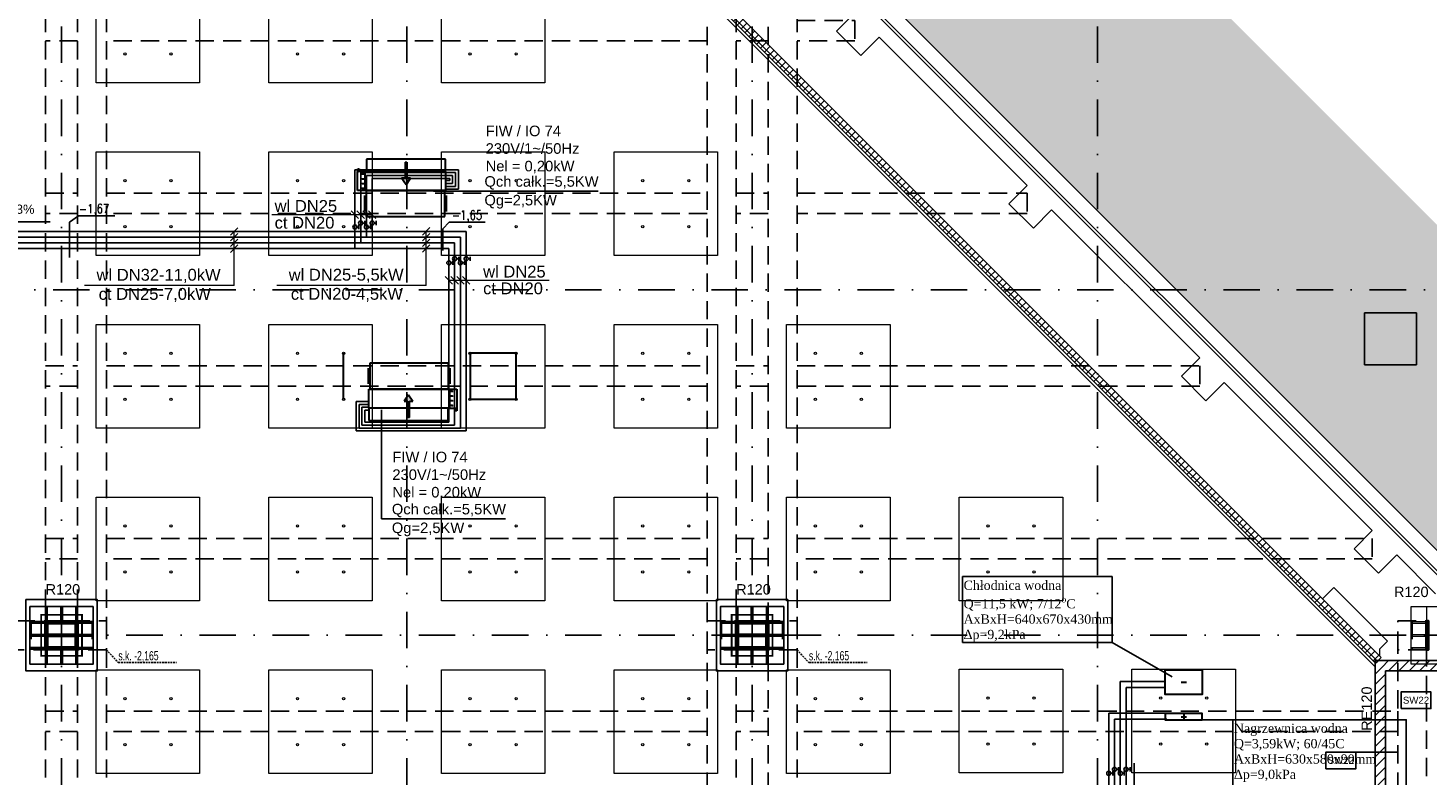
# Model space of a CAD drawing. Header units: centimetres. Extents: x -10702 to 24628, y -4437 to 19798.
# Tile 64 of 92: x 11002 to 13434, y 9556 to 10855. Entities that reach past the tile are written whole.
import ezdxf

# ---------------------------------------------------------------- set-up
doc = ezdxf.new("R2010")
doc.units = ezdxf.units.CM
for name, pattern in [('Kondygnacja  -0_5$0$HIDDEN', [9.525, 6.35, -3.175]), ('Kondygnacja  -0_5$0$HIDDEN2', [4.7625, 3.175, -1.5875]), ('Osie rzutów$0$DASHDOT2', [12.7, 6.35, -3.175, 0, -3.175])]:
    doc.linetypes.add(name, pattern=pattern)
for name, color, linetype in [('bgde_AJ_opis', 7, 'Continuous'), ('bgde_dodatki powykonawcze', 7, 'Continuous'), ('KJP_KK_OPISY MOCY klimakonwektorów', 7, 'Continuous'), ('Kondygnacja  -0_5$0$ARCH_GK', 8, 'Continuous'), ('Kondygnacja  -0_5$0$ARCH_GRUNT', 8, 'Continuous'), ('Kondygnacja  -0_5$0$ARCH_INFO_ODPORNOŚĆ OGNIOWA', 8, 'Continuous'), ('Kondygnacja  -0_5$0$ARCH_INFO_OPISY_PRZEGRODY', 8, 'Continuous'), ('Kondygnacja  -0_5$0$ARCH_KONSTR_POWYŻEJ RZUTU', 8, 'Kondygnacja  -0_5$0$HIDDEN'), ('Kondygnacja  -0_5$0$ARCH_KONSTR_POWYŻEJ RZUTU_IST', 8, 'Kondygnacja  -0_5$0$HIDDEN2'), ('Kondygnacja  -0_5$0$ARCH_KONSTRUKCJA_NIEWIDOCZNA', 8, 'Continuous'), ('Kondygnacja  -0_5$0$ARCH_MUROWANE', 8, 'Continuous'), ('Kondygnacja  -0_5$0$ARCH_MUROWANE_IST', 8, 'Continuous'), ('Kondygnacja  -0_5$0$ARCH_OKŁADZINA', 8, 'Continuous'), ('Kondygnacja  -0_5$0$ARCH_STAL_IST', 8, 'Continuous'), ('Kondygnacja  -0_5$0$ARCH_SŁUPY', 8, 'Continuous'), ('Kondygnacja  -0_5$0$ARCH_ŻELBET_IST', 8, 'Continuous'), ('Osie rzutów$0$ARCH_INFO_OSIE_IST', 8, 'Osie rzutów$0$DASHDOT2'), ('Osie rzutów$0$ARCH_INFO_OSIE_OPISY_IST', 8, 'Continuous')]:
    doc.layers.add(name, color=color, linetype=linetype)
for name, color, linetype, lineweight in [('bgde_opis ct 1', 7, 'Continuous', 20), ('bgde_rzędne wl ct', 7, 'Continuous', 25), ('bgde_urządzenia', 3, 'Continuous', 30), ('KJP_CT_kk_powrót', 30, '04_CT_KOMF_POW', 25), ('KJP_CT_kk_zasil', 30, '04_CT_KOMF_ZAS', 25), ('KJP_WL_kk zasil', 150, '04_WL_KOMF_ZAS', 25), ('KJP_WL_kk_powr', 150, '04_WL_KOMF_POW', 25), ('Kondygnacja  -0_5$0$ARCH_WIDOK', 8, 'Continuous', 13), ('SU Lampy kwadratowe  -05$0$ARCH_SUFITY_PODWIESZANE', 8, 'Continuous', 9)]:
    doc.layers.add(name, color=color, linetype=linetype, lineweight=lineweight)
doc.styles.add('Arial', font='arial.ttf')
doc.styles.add('Kondygnacja  -0_5$0$Arial', font='arial.ttf')
doc.styles.add('Kondygnacja  -0_5$0$BIKTS', font='bikromsw.shx', dxfattribs={"width": 0.8})
doc.styles.add('st rom', font='Romans.shx', dxfattribs={"width": 0.8})
doc.linetypes.add('04_CT_KOMF_POW', pattern='A,100,-15,["CTKp",Standard,S=10,R=0,X=-10,Y=-5],-35', length=150)
doc.linetypes.add('04_CT_KOMF_ZAS', pattern='A,100,-15,["CTKz",Standard,S=10,R=0,X=-10,Y=-5],-35', length=150)
doc.linetypes.add('04_WL_KOMF_POW', pattern='A,100,-15,["WLKp",Standard,S=10,R=0,X=-10,Y=-5],-35', length=150)
doc.linetypes.add('04_WL_KOMF_ZAS', pattern='A,100,-15,["WLKz",Standard,S=10,R=0,X=-10,Y=-5],-35', length=150)
pattern_1 = [(45, (-1133.3117, -3177.9858), (-0.6735192, 0.6735192), [])]

# ---------------------------------------------------------------- blocks, each defined once
blk = doc.blocks.new('Osie rzutów')
at = {"layer": 'Osie rzutów$0$ARCH_INFO_OSIE_IST', "ltscale": 10}
for p, q in [((11060, 12510), (11060, 4623.26)), ((11660, 12510), (11660, 4623.26)), ((12260, 12510), (12260, 4623.26)), ((12860, 12510), (12860, 4623.26)), ((4436.04, 10400), (13655, 10400)), ((11060, 9770), (11060, 9830)), ((12260, 9770), (12260, 9830)), ((4436.04, 9800), (15156.54, 9800)), ((11090, 9800), (11030, 9800)), ((12290, 9800), (12230, 9800)), ((13490, 9800), (13430, 9800))]:
    blk.add_line(p, q, dxfattribs=at)
blk = doc.blocks.new('SU Lampy kwadratowe  -05$0$moduł sufitu')
at = {"layer": 'SU Lampy kwadratowe  -05$0$ARCH_SUFITY_PODWIESZANE'}
for points in [[(60, -60), (240, -60), (240, -240), (60, -240)], [(360, -60), (540, -60), (540, -240), (360, -240)], [(60, -360), (240, -360), (240, -540), (60, -540)], [(360, -360), (540, -360), (540, -540), (360, -540)]]:
    blk.add_lwpolyline(points, close=True, dxfattribs=at)
for centre in [(110, -110), (190, -110), (410, -110), (490, -110), (110, -190), (190, -190), (410, -190), (490, -190), (110, -410), (190, -410), (410, -410), (490, -410), (110, -490), (190, -490), (410, -490), (490, -490)]:
    blk.add_circle(centre, 2, dxfattribs=at)
blk = doc.blocks.new('SU Lampy kwadratowe  -05')
at = {"layer": 'SU Lampy kwadratowe  -05$0$ARCH_SUFITY_PODWIESZANE'}
for points in [[(11720, 10940), (11900, 10940), (11900, 10760), (11720, 10760)], [(11720, 10640), (11900, 10640), (11900, 10460), (11720, 10460)], [(12020, 10640), (12200, 10640), (12200, 10460), (12020, 10460)], [(12320, 10340), (12500, 10340), (12500, 10160), (12320, 10160)], [(12320, 10040), (12500, 10040), (12500, 9860), (12320, 9860)], [(12620, 10040), (12800, 10040), (12800, 9860), (12620, 9860)], [(12320, 9740), (12500, 9740), (12500, 9560), (12320, 9560)], [(12620, 9741), (12800, 9741), (12800, 9561), (12620, 9561)], [(12920, 9741), (13100, 9741), (13100, 9561), (12920, 9561)]]:
    blk.add_lwpolyline(points, close=True, dxfattribs=at)
for centre in [(11770, 10810), (11850, 10810), (11770, 10590), (11850, 10590), (12070, 10590), (12150, 10590), (11770, 10510), (11850, 10510), (12070, 10510), (12150, 10510), (12370, 10290), (12450, 10290), (12370, 10210), (12450, 10210), (12370, 9990), (12450, 9990), (12670, 9990), (12750, 9990), (12370, 9910), (12450, 9910), (12670, 9910), (12750, 9910), (12370, 9690), (12450, 9690), (12670, 9691), (12750, 9691), (12970, 9691), (13050, 9691), (12370, 9610), (12450, 9610), (12670, 9611), (12750, 9611), (12970, 9611), (13050, 9611)]:
    blk.add_circle(centre, 2, dxfattribs=at)
for p in [(11060, 11000), (11060, 10400), (11660, 10400), (11060, 9800), (11660, 9800)]:
    blk.add_blockref('SU Lampy kwadratowe  -05$0$moduł sufitu', p, dxfattribs=at)
blk = doc.blocks.new('Kondygnacja  -0_5$0$słup_kwadrat')
at = {"layer": 'Kondygnacja  -0_5$0$ARCH_SŁUPY', "lineweight": 40}
h = blk.add_hatch(dxfattribs=at)
h.set_pattern_fill('ANSI31', color=256, scale=0.3, style=0)
h.set_pattern_definition(pattern_1)
h.paths.add_polyline_path([(36, 34), (39, 34), (39, 84), (36, 84)])
h = blk.add_hatch(dxfattribs=at)
h.set_pattern_fill('ANSI31', color=256, scale=0.3, style=0)
h.set_pattern_definition(pattern_1)
h.paths.add_polyline_path([(89, 80), (89, 83), (39, 83), (39, 80)])
h = blk.add_hatch(dxfattribs=at)
h.set_pattern_fill('ANSI31', color=256, scale=0.3, style=0)
h.set_pattern_definition(pattern_1)
h.paths.add_polyline_path([(89, 34), (92, 34), (92, 84), (89, 84)])
h = blk.add_hatch(dxfattribs=at)
h.set_pattern_fill('ANSI31', color=256, scale=0.3, style=0)
h.set_pattern_definition(pattern_1)
h.paths.add_polyline_path([(89, 57.5), (89, 60.5), (39, 60.5), (39, 57.5)])
h = blk.add_hatch(dxfattribs=at)
h.set_pattern_fill('ANSI31', color=256, scale=0.3, style=0)
h.set_pattern_definition(pattern_1)
h.paths.add_polyline_path([(89, 35), (89, 38), (39, 38), (39, 35)])
at = {"layer": 'Kondygnacja  -0_5$0$ARCH_KONSTRUKCJA_NIEWIDOCZNA'}
blk.add_lwpolyline([(119, 109), (119, 9), (9, 9), (9, 109)], close=True, dxfattribs=at)
for points in [[(36, 109), (36, 84)], [(39, 109), (39, 84)], [(62.5, 109), (62.5, 83)], [(65.5, 109), (65.5, 83)], [(89, 109), (89, 84)], [(92, 109), (92, 84)], [(9, 83), (36, 83)], [(9, 80), (36, 80)], [(92, 83), (119, 83)], [(92, 80), (119, 80)], [(9, 60.5), (36, 60.5)], [(9, 57.5), (36, 57.5)], [(92, 60.5), (119, 60.5)], [(92, 57.5), (119, 57.5)], [(9, 38), (36, 38)], [(9, 35), (36, 35)], [(36, 34), (36, 9)], [(39, 34), (39, 9)], [(62.5, 35), (62.5, 9)], [(65.5, 35), (65.5, 9)], [(89, 34), (89, 9)], [(92, 38), (119, 38)], [(92, 35), (119, 35)], [(92, 34), (92, 9)]]:
    blk.add_lwpolyline(points, dxfattribs=at)
at = {"layer": 'Kondygnacja  -0_5$0$ARCH_OKŁADZINA'}
blk.add_lwpolyline([(2, 121), (126, 121), (126, -3), (2, -3)], close=True, dxfattribs=at)
at = {"layer": 'Kondygnacja  -0_5$0$ARCH_SŁUPY', "lineweight": 40}
for p, q in [((39, 60.5), (89, 60.5)), ((89, 57.5), (39, 57.5))]:
    blk.add_line(p, q, dxfattribs=at)
at = {"layer": 'Kondygnacja  -0_5$0$ARCH_SŁUPY', "lineweight": 50, "const_width": 3}
blk.add_lwpolyline([(28.5, 94.5), (99.5, 94.5), (99.5, 23.5), (28.5, 23.5)], close=True, dxfattribs=at)
at = {"layer": 'Kondygnacja  -0_5$0$ARCH_SŁUPY', "lineweight": 40}
for points in [[(36, 84), (39, 84), (39, 34), (36, 34)], [(89, 84), (92, 84), (92, 34), (89, 34)]]:
    blk.add_lwpolyline(points, close=True, dxfattribs=at)
for points in [[(89, 83), (39, 83)], [(39, 80), (89, 80)], [(89, 38), (39, 38)], [(39, 35), (89, 35)]]:
    blk.add_lwpolyline(points, dxfattribs=at)
blk = doc.blocks.new('Kondygnacja  -0_5$0$konstrukcja istniejąca -0.5')
at = {"layer": 'Kondygnacja  -0_5$0$ARCH_KONSTR_POWYŻEJ RZUTU_IST', "ltscale": 10}
for p, q in [((13382, 9825), (13432, 9825)), ((13382, 9775), (13382, 9825)), ((13432, 9775), (13382, 9775))]:
    blk.add_line(p, q, dxfattribs=at)
for points in [[(11032, 10975), (11032, 9825)], [(11088, 10975), (11088, 9825)], [(11138, 10975), (11138, 9825)], [(12182, 9825), (12182, 10975)], [(12232, 10975), (12232, 9825)], [(12288, 9825), (12288, 10975)], [(12338, 10975), (12338, 9825)], [(11032, 10567.9), (11088, 10567.9)], [(11138, 10567.9), (12182, 10567.9)], [(12232, 10567.9), (12288, 10567.9)], [(12338, 10567.9), (12738.1, 10567.9), (12738.1, 10532.9), (12338, 10532.9)], [(11088, 10532.9), (11032, 10532.9)], [(12182, 10532.9), (11138, 10532.9)], [(12288, 10532.9), (12232, 10532.9)], [(11032, 10267.9), (11088, 10267.9)], [(11138, 10267.9), (12182, 10267.9)], [(12232, 10267.9), (12288, 10267.9)], [(12338, 10267.9), (13037.9, 10267.9), (13037.9, 10232.9), (12338, 10232.9)], [(11088, 10232.9), (11032, 10232.9)], [(12182, 10232.9), (11138, 10232.9)], [(12288, 10232.9), (12232, 10232.9)], [(11032, 9967.9), (11088, 9967.9)], [(11138, 9967.9), (12182, 9967.9)], [(12232, 9967.9), (12288, 9967.9)], [(12338, 9967.9), (13337.7, 9967.9), (13337.7, 9932.9), (12338, 9932.9)], [(11088, 9932.9), (11032, 9932.9)], [(12182, 9932.9), (11138, 9932.9)], [(12288, 9932.9), (12232, 9932.9)], [(11138, 9775), (10982, 9775), (10982, 9825), (11138, 9825), (11138, 9775)], [(12338, 9775), (12182, 9775), (12182, 9825), (12338, 9825), (12338, 9775)], [(13432, 9825), (13432, 4975), (13382, 4975)], [(13407, 9825), (13407, 9775)], [(11032, 9775), (11032, 8625)], [(11088, 9775), (11088, 8625)], [(11138, 9775), (11138, 8625)], [(12182, 8625), (12182, 9775)], [(12232, 9775), (12232, 8625)], [(12288, 8625), (12288, 9775)], [(12338, 9775), (12338, 8625)], [(13382, 8625), (13382, 9775)]]:
    blk.add_lwpolyline(points, dxfattribs=at)
at = {"layer": 'Kondygnacja  -0_5$0$ARCH_KONSTR_POWYŻEJ RZUTU_IST', "ltscale": 10, "elevation": 0}
for points in [[(12338, 10867.9), (12438.3, 10867.9), (12438.3, 10832.9), (12338, 10832.9)], [(11088, 10832.9), (11032, 10832.9)], [(12182, 10832.9), (11138, 10832.9)], [(12288, 10832.9), (12232, 10832.9)], [(11007, 9825), (11007, 9775)], [(11113, 9825), (11113, 9775)], [(12207, 9825), (12207, 9775)], [(12313, 9825), (12313, 9775)], [(11032, 9667.9), (11088, 9667.9)], [(11138, 9667.9), (12182, 9667.9)], [(12232, 9667.9), (12288, 9667.9)], [(12338, 9667.9), (13382, 9667.9), (13382, 9632.9), (12338, 9632.9)], [(11088, 9632.9), (11032, 9632.9)], [(12182, 9632.9), (11138, 9632.9)], [(12288, 9632.9), (12232, 9632.9)]]:
    blk.add_lwpolyline(points, dxfattribs=at)
at = {"layer": 'Kondygnacja  -0_5$0$ARCH_KONSTR_POWYŻEJ RZUTU_IST'}
for points in [[(11138, 9775), (11158.7, 9752.5), (11259.8, 9752.5)], [(12338, 9775), (12358.7, 9752.5), (12459.8, 9752.5)]]:
    blk.add_lwpolyline(points, dxfattribs=at)
at = {"layer": 'Kondygnacja  -0_5$0$ARCH_KONSTR_POWYŻEJ RZUTU_IST', "style": 'Kondygnacja  -0_5$0$BIKTS', "width": 0.7}
for p in [(11158.7, 9756.5), (12358.7, 9756.5)]:
    blk.add_text('s.k. -2,165', height=16, dxfattribs=at).set_placement(p)

msp = doc.modelspace()

# ---------------------------------------------------------------- hatches: boundary and pattern name
at = {"layer": 'bgde_urządzenia'}
h = msp.add_hatch(color=256, dxfattribs=at)
h.paths.add_polyline_path([(11657.051, 10605.516), (11660.051, 10605.516), (11660.051, 10593.85), (11666.241, 10593.85), (11658.551, 10582.422), (11650.861, 10593.85), (11657.051, 10593.85)])
h.paths.add_polyline_path([(11657.051, 10622.183), (11660.051, 10622.183), (11660.051, 10605.516), (11657.051, 10605.516)])
h = msp.add_hatch(color=256, dxfattribs=at)
h.paths.add_polyline_path([(11664.508, 10194.803), (11661.508, 10194.803), (11661.508, 10206.468), (11655.318, 10206.468), (11663.008, 10217.896), (11670.698, 10206.468), (11664.508, 10206.468)])
h.paths.add_polyline_path([(11664.508, 10178.135), (11661.508, 10178.135), (11661.508, 10194.803), (11664.508, 10194.803)])
at = {"layer": 'Kondygnacja  -0_5$0$ARCH_GK', "linetype": 'Continuous', "lineweight": -3}
h = msp.add_hatch(dxfattribs=at)
h.set_pattern_fill('ANSI37', color=256, scale=3, angle=-360, style=0)
h.paths.add_polyline_path([(11139.584, 11975), (11133.785, 11961), (13343.24, 9751.545), (13353.139, 9761.445)], flags=0)
at = {"layer": 'Kondygnacja  -0_5$0$ARCH_GRUNT', "linetype": 'Continuous', "lineweight": 5}
h = msp.add_hatch(dxfattribs=at)
h.set_pattern_fill('EARTH', color=256, scale=15, angle=45, style=0)
h.paths.add_polyline_path([(1133.967, 11046.454), (2362.513, 12275), (4925, 12275), (4925, 14755), (7550.104, 14755), (8720.104, 13585), (9935, 13585), (9935, 12742), (10195, 12742), (10195, 12464.645), (10065.178, 12334.822), (10020.355, 12290), (11107.426, 12290), (13507.426, 9890), (14135, 9890), (14135, 8825), (14045, 8825), (14045, 8794.645), (13865.355, 8615), (13550, 8615), (13550, 8506), (14915, 8507.069), (14915, 8955.706), (14915, 9408.893), (14535, 9611.265), (14535, 10290), (13673.112, 10290), (11273.112, 12690), (10595, 12690), (10595, 13102), (10335, 13102), (10335, 13985), (8885.79, 13985), (7715.79, 15155), (4525, 15155), (4525, 12675), (2196.827, 12675), (851.124, 11329.297)])
at = {"layer": 'Kondygnacja  -0_5$0$ARCH_MUROWANE', "linetype": 'Continuous', "lineweight": -3}
h = msp.add_hatch(dxfattribs=at)
h.set_pattern_fill('ANSI31', color=256, scale=4, style=0)
h.paths.add_polyline_path([(13342.695, 9510), (13360.695, 9528), (13360.695, 9738), (13342.695, 9756)], flags=0)
h = msp.add_hatch(dxfattribs=at)
h.set_pattern_fill('ANSI31', color=256, scale=4, style=0)
h.paths.add_polyline_path([(13342.695, 9756), (13360.695, 9738), (13522, 9738), (13504, 9756)], flags=0)
at = {"layer": 'Kondygnacja  -0_5$0$ARCH_SŁUPY', "lineweight": 40}
h = msp.add_hatch(dxfattribs=at)
h.set_pattern_fill('ANSI31', color=256, scale=0.3, style=0)
h.set_pattern_definition([(45, (12262.6883, 6563.0142), (-0.6735192, 0.6735192), [])])
h.paths.add_polyline_path([(13432, 9775), (13435, 9775), (13435, 9825), (13432, 9825)])

# ---------------------------------------------------------------- linework, layer by layer
at = {"layer": 'bgde_AJ_opis'}
for p, q in [((12885.591, 9787.662), (12989.735, 9727.547)), ((13095.428, 9653.378), (13032.69, 9653.378))]:
    msp.add_line(p, q, dxfattribs=at)
for points in [[(12625.617, 9901.838), (12885.591, 9901.838), (12885.591, 9787.662), (12625.617, 9787.662)], [(13095.428, 9653.378), (13396.73, 9653.378), (13396.73, 9532.731), (13095.428, 9532.731)]]:
    msp.add_lwpolyline(points, close=True, dxfattribs=at)
at = {"layer": 'bgde_dodatki powykonawcze'}
for p, q in [((11576.807, 10505.477), (11576.807, 10512.795)), ((11583.367, 10516.126), (11586.799, 10516.126)), ((11586.799, 10512.467), (11586.799, 10519.785)), ((11596.807, 10505.499), (11596.807, 10512.817)), ((11603.367, 10516.149), (11606.799, 10516.149)), ((11606.799, 10512.49), (11606.799, 10519.808)), ((11573.375, 10509.136), (11576.807, 10509.136)), ((11593.375, 10509.158), (11596.807, 10509.158)), ((11736.708, 10447.049), (11740.14, 10447.049)), ((11740.14, 10443.39), (11740.14, 10450.708)), ((11746.7, 10454.04), (11750.132, 10454.04)), ((11750.132, 10450.381), (11750.132, 10457.699)), ((11756.708, 10447.072), (11760.14, 10447.072)), ((11760.14, 10443.413), (11760.14, 10450.731)), ((11766.7, 10454.062), (11770.132, 10454.062)), ((11770.132, 10450.403), (11770.132, 10457.721)), ((12886.759, 9556.615), (12886.759, 9563.933)), ((12893.319, 9567.264), (12896.751, 9567.264)), ((12896.751, 9563.605), (12896.751, 9570.923)), ((12906.758, 9556.638), (12906.758, 9563.956)), ((12913.319, 9567.287), (12916.751, 9567.287)), ((12916.751, 9563.628), (12916.751, 9570.946)), ((12883.327, 9560.274), (12886.759, 9560.274)), ((12903.327, 9560.297), (12906.758, 9560.297))]:
    msp.add_line(p, q, dxfattribs=at)
for centre in [(11569.775, 10509.136), (11579.767, 10516.126), (11589.775, 10509.158), (11599.767, 10516.149), (11733.108, 10447.049), (11743.1, 10454.04), (11753.108, 10447.072), (11763.1, 10454.062), (12879.727, 9560.274), (12889.719, 9567.264), (12899.727, 9560.297), (12909.719, 9567.287)]:
    msp.add_circle(centre, 3.6, dxfattribs=at)
at = {"layer": 'bgde_opis ct 1'}
for p, q in [((11563.331, 10537.185), (11576.219, 10524.297)), ((11573.331, 10537.185), (11586.219, 10524.297)), ((11583.331, 10537.185), (11596.219, 10524.297)), ((11593.331, 10537.185), (11606.219, 10524.297)), ((11425.382, 10530.741), (11599.775, 10530.741)), ((11366.26, 10508.02), (11353.372, 10495.132)), ((11366.26, 10498.02), (11353.372, 10485.132)), ((11366.26, 10488.02), (11353.372, 10475.132)), ((11359.816, 10407.743), (11359.816, 10501.576)), ((11700.16, 10508.181), (11687.272, 10495.293)), ((11700.16, 10498.181), (11687.272, 10485.293)), ((11700.16, 10488.181), (11687.272, 10475.293)), ((11693.716, 10407.904), (11693.716, 10501.737)), ((11366.26, 10478.02), (11353.372, 10465.132)), ((11700.16, 10478.181), (11687.272, 10465.293)), ((11726.664, 10423.138), (11739.552, 10410.25)), ((11733.108, 10416.694), (11907.5, 10416.694)), ((11736.664, 10423.138), (11749.552, 10410.25)), ((11746.664, 10423.138), (11759.552, 10410.25)), ((11756.664, 10423.138), (11769.552, 10410.25)), ((11359.816, 10407.743), (11100.048, 10407.743)), ((11693.716, 10407.904), (11433.947, 10407.904))]:
    msp.add_line(p, q, dxfattribs=at)
at = {"layer": 'bgde_rzędne wl ct'}
for p, q in [((10916.48, 10518.401), (11040.471, 10518.401)), ((11089.217, 10528.796), (11073.674, 10517.72)), ((11073.674, 10456.3), (11073.674, 10517.72)), ((11152.501, 10528.796), (11089.217, 10528.796)), ((11722.394, 10506.361), (11733.748, 10517.72)), ((11795.99, 10517.72), (11733.748, 10517.72)), ((11722.394, 10468.705), (11722.394, 10506.361)), ((12924.106, 9577.817), (12924.106, 9453.827))]:
    msp.add_line(p, q, dxfattribs=at)
at = {"layer": 'bgde_urządzenia'}
for p, q in [((11574.951, 10605.516), (11574.951, 10610.516)), ((11574.951, 10610.516), (11576.951, 10610.516)), ((11576.951, 10610.516), (11576.951, 10605.516)), ((11589.651, 10627.016), (11589.651, 10605.516)), ((11727.451, 10627.016), (11589.651, 10627.016)), ((11657.051, 10622.183), (11657.051, 10593.85)), ((11657.051, 10622.183), (11660.051, 10622.183)), ((11660.051, 10622.183), (11660.051, 10593.85)), ((11727.451, 10605.516), (11727.451, 10627.016)), ((11587.451, 10605.516), (11574.451, 10605.516)), ((11574.451, 10572.516), (11574.451, 10605.516)), ((11574.451, 10605.516), (11575.951, 10605.516)), ((11582.252, 10602.641), (11582.252, 10600.141)), ((11582.252, 10601.391), (11587.451, 10601.391)), ((11582.252, 10594.391), (11582.252, 10591.891)), ((11582.252, 10593.141), (11587.451, 10593.141)), ((11582.252, 10586.141), (11582.252, 10583.641)), ((11582.252, 10584.891), (11587.451, 10584.891)), ((11587.451, 10572.516), (11587.451, 10605.516)), ((11587.451, 10605.516), (11589.651, 10605.516)), ((11589.651, 10605.516), (11727.451, 10605.516)), ((11658.551, 10582.422), (11650.861, 10593.85)), ((11657.051, 10593.85), (11650.861, 10593.85)), ((11658.551, 10582.422), (11666.241, 10593.85)), ((11666.241, 10593.85), (11660.051, 10593.85)), ((11727.451, 10605.516), (11727.451, 10572.516)), ((11587.451, 10572.516), (11574.451, 10572.516)), ((11582.252, 10577.891), (11582.252, 10575.391)), ((11582.252, 10576.641), (11587.451, 10576.641)), ((11586.951, 10536.266), (11586.951, 10563.766)), ((11589.951, 10561.266), (11586.951, 10561.266)), ((11727.451, 10572.516), (11587.451, 10572.516)), ((11589.951, 10527.516), (11589.951, 10572.516)), ((11589.951, 10572.516), (11725.951, 10572.516)), ((11725.951, 10527.516), (11725.951, 10572.516)), ((11725.951, 10561.266), (11728.951, 10561.266)), ((11728.951, 10536.266), (11728.951, 10563.766)), ((11589.951, 10538.766), (11586.951, 10538.766)), ((11725.951, 10538.766), (11728.951, 10538.766)), ((11589.951, 10527.516), (11725.951, 10527.516)), ((11595.608, 10272.803), (11595.608, 10227.803)), ((11731.608, 10272.803), (11595.608, 10272.803)), ((11731.608, 10272.803), (11731.608, 10227.803)), ((11592.608, 10264.053), (11592.608, 10236.553)), ((11595.608, 10261.553), (11592.608, 10261.553)), ((11731.608, 10261.553), (11734.608, 10261.553)), ((11734.608, 10264.053), (11734.608, 10236.553)), ((11595.608, 10239.053), (11592.608, 10239.053)), ((11594.108, 10194.803), (11594.108, 10227.803)), ((11594.108, 10227.803), (11734.108, 10227.803)), ((11731.608, 10227.803), (11595.608, 10227.803)), ((11663.008, 10217.896), (11655.318, 10206.468)), ((11663.008, 10217.896), (11670.698, 10206.468)), ((11731.608, 10239.053), (11734.608, 10239.053)), ((11734.108, 10227.803), (11734.108, 10194.803)), ((11734.108, 10227.803), (11747.108, 10227.803)), ((11739.308, 10223.678), (11734.108, 10223.678)), ((11739.308, 10222.428), (11739.308, 10224.928)), ((11747.108, 10227.803), (11747.108, 10194.803)), ((11731.908, 10194.803), (11594.108, 10194.803)), ((11594.108, 10194.803), (11594.108, 10173.303)), ((11655.318, 10206.468), (11661.508, 10206.468)), ((11661.508, 10178.135), (11661.508, 10206.468)), ((11664.508, 10178.135), (11664.508, 10206.468)), ((11664.508, 10206.468), (11670.698, 10206.468)), ((11731.908, 10173.303), (11731.908, 10194.803)), ((11734.108, 10194.803), (11731.908, 10194.803)), ((11739.308, 10215.428), (11734.108, 10215.428)), ((11739.308, 10207.178), (11734.108, 10207.178)), ((11739.308, 10198.928), (11734.108, 10198.928)), ((11734.108, 10194.803), (11747.108, 10194.803)), ((11739.308, 10214.178), (11739.308, 10216.678)), ((11739.308, 10205.928), (11739.308, 10208.428)), ((11739.308, 10197.678), (11739.308, 10200.178)), ((11744.608, 10189.803), (11744.608, 10194.803)), ((11747.108, 10194.803), (11745.608, 10194.803)), ((11746.608, 10194.803), (11746.608, 10189.803)), ((11594.108, 10173.303), (11731.908, 10173.303)), ((11664.508, 10178.135), (11661.508, 10178.135)), ((11746.608, 10189.803), (11744.608, 10189.803)), ((13005.357, 9718.46), (13014.622, 9718.46)), ((13005.357, 9658.46), (13014.622, 9658.46)), ((13009.989, 9663.093), (13009.989, 9653.828))]:
    msp.add_line(p, q, dxfattribs=at)
at = {"layer": 'bgde_urządzenia', "color": 250}
for p, q in [((11550, 10210), (11550, 10290)), ((11850, 10290), (11770, 10290)), ((11770, 10290), (11770, 10210)), ((11850, 10210), (11850, 10290)), ((11770, 10210), (11850, 10210))]:
    msp.add_line(p, q, dxfattribs=at)
at = {"layer": 'bgde_urządzenia'}
msp.add_lwpolyline([(12977.989, 9739.922), (13041.989, 9739.922), (13041.989, 9696.96), (12977.989, 9696.96)], close=True, dxfattribs=at)
at = {"layer": 'bgde_urządzenia', "elevation": -174}
msp.add_lwpolyline([(12978.489, 9664.46), (13041.489, 9664.46), (13041.489, 9652.46), (12978.489, 9652.46)], close=True, dxfattribs=at)
at = {"layer": 'KJP_CT_kk_powrót'}
for p, q in [((11589.775, 10598.668), (11589.775, 10491.737)), ((11739.632, 10598.668), (11589.775, 10598.668)), ((11739.632, 10584.766), (11727.451, 10584.766)), ((11739.632, 10598.668), (11739.632, 10584.766)), ((10075.715, 10491.737), (11753.108, 10491.737)), ((11763.108, 10155.065), (11763.108, 10501.737)), ((11576.928, 10201.034), (11594.108, 10201.034)), ((11576.928, 10160.065), (11576.928, 10201.034)), ((11576.928, 10160.065), (11753.108, 10160.065)), ((12889.727, 9271.983), (12889.727, 9654.462))]:
    msp.add_line(p, q, dxfattribs=at)
at = {"layer": 'KJP_CT_kk_powrót', "linetype": 'ByBlock'}
msp.add_line((12889.727, 9654.462), (12980.644, 9654.462), dxfattribs=at)
at = {"layer": 'KJP_CT_kk_zasil'}
for p, q in [((11599.775, 10593.668), (11599.775, 10501.737)), ((11734.632, 10593.668), (11599.775, 10593.668)), ((11734.632, 10589.766), (11727.451, 10589.766)), ((11734.632, 10593.668), (11734.632, 10589.766)), ((10075.715, 10501.737), (11763.108, 10501.737)), ((11753.108, 10160.065), (11753.108, 10491.737)), ((11571.928, 10206.034), (11594.108, 10206.034)), ((11571.928, 10155.065), (11571.928, 10206.034)), ((11571.928, 10155.065), (11763.108, 10155.065)), ((12879.727, 9286.983), (12879.727, 9664.462))]:
    msp.add_line(p, q, dxfattribs=at)
at = {"layer": 'KJP_CT_kk_zasil', "linetype": 'ByBlock'}
msp.add_line((12879.727, 9664.462), (12980.644, 9664.462), dxfattribs=at)
at = {"layer": 'KJP_KK_OPISY MOCY klimakonwektorów'}
for p, q in [((11792.433, 10571.28), (11706.242, 10571.28)), ((11792.433, 10571.28), (11992.32, 10571.28)), ((11616.021, 10002.068), (11616.021, 10191.945)), ((11616.021, 10002.068), (11831.396, 10002.068))]:
    msp.add_line(p, q, dxfattribs=at)
at = {"layer": 'KJP_WL_kk zasil'}
for p, q in [((11579.775, 10603.668), (11579.775, 10481.737)), ((11744.632, 10603.668), (11579.775, 10603.668)), ((11744.632, 10603.668), (11744.632, 10579.766)), ((11744.632, 10579.766), (11727.451, 10579.766)), ((10075.715, 10481.737), (11743.108, 10481.737)), ((11743.108, 10165.065), (11743.108, 10481.737)), ((11581.928, 10196.034), (11594.108, 10196.034)), ((11581.928, 10165.065), (11581.928, 10196.034)), ((11581.928, 10165.065), (11743.108, 10165.065)), ((12899.727, 9256.983), (12899.727, 9719.519))]:
    msp.add_line(p, q, dxfattribs=at)
at = {"layer": 'KJP_WL_kk zasil', "linetype": 'ByBlock'}
msp.add_line((12899.727, 9719.519), (12979.191, 9719.519), dxfattribs=at)
at = {"layer": 'KJP_WL_kk_powr'}
for p, q in [((11569.775, 10608.668), (11569.775, 10471.737)), ((11749.632, 10608.668), (11569.775, 10608.668)), ((11749.632, 10608.668), (11749.632, 10574.766)), ((11749.632, 10574.766), (11727.451, 10574.766)), ((10075.715, 10471.737), (11733.108, 10471.737)), ((11733.108, 10170.065), (11733.108, 10471.737)), ((11586.928, 10191.034), (11594.108, 10191.034)), ((11586.928, 10170.065), (11586.928, 10191.034)), ((11586.928, 10170.065), (11733.108, 10170.065)), ((12909.727, 9241.983), (12909.727, 9709.519))]:
    msp.add_line(p, q, dxfattribs=at)
at = {"layer": 'KJP_WL_kk_powr', "linetype": 'ByBlock'}
msp.add_line((12909.727, 9709.519), (12979.191, 9709.519), dxfattribs=at)
at = {"layer": 'Kondygnacja  -0_5$0$ARCH_GK', "linetype": 'Continuous', "lineweight": -3}
for p, q in [((13353.139, 9761.445), (11139.584, 11975)), ((11133.785, 11961), (13343.24, 9751.545)), ((13343.24, 9751.545), (13353.139, 9761.445))]:
    msp.add_line(p, q, dxfattribs=at)
at = {"layer": 'Kondygnacja  -0_5$0$ARCH_INFO_OPISY_PRZEGRODY'}
for points in [[(13387.619, 9672.755), (13439.619, 9672.755), (13439.619, 9701.555), (13387.619, 9701.555), (13387.619, 9672.755)], [(13257.085, 9568.2), (13309.085, 9568.2), (13309.085, 9597), (13257.085, 9597), (13257.085, 9568.2)]]:
    msp.add_lwpolyline(points, close=True, dxfattribs=at)
msp.add_lwpolyline([(13309.085, 9597), (13382.308, 9597)], dxfattribs=at)
at = {"layer": 'Kondygnacja  -0_5$0$ARCH_MUROWANE', "linetype": 'Continuous', "lineweight": -3}
for p, q in [((13342.695, 9756), (13342.695, 9510)), ((13504, 9756), (13342.695, 9756)), ((13360.695, 9528), (13360.695, 9738)), ((13360.695, 9738), (13522, 9738))]:
    msp.add_line(p, q, dxfattribs=at)
at = {"layer": 'Kondygnacja  -0_5$0$ARCH_MUROWANE_IST', "ltscale": 4}
for p, q in [((13507.426, 9890), (11107.426, 12290)), ((13497.071, 9865), (11097.071, 12265))]:
    msp.add_line(p, q, dxfattribs=at)
at = {"layer": 'Kondygnacja  -0_5$0$ARCH_STAL_IST'}
msp.add_lwpolyline([(13324.289, 10269.975), (13414.289, 10269.975), (13414.289, 10359.975), (13324.289, 10359.975)], close=True, dxfattribs=at)
at = {"layer": 'Kondygnacja  -0_5$0$ARCH_SŁUPY', "lineweight": 40}
msp.add_lwpolyline([(13432, 9825), (13435, 9825), (13435, 9775), (13432, 9775)], close=True, dxfattribs=at)
at = {"layer": 'Kondygnacja  -0_5$0$ARCH_WIDOK'}
msp.add_line((11131.714, 11956), (13342.695, 9745.019), dxfattribs=at)
for points in [[(13251.198, 9863.386), (13270.997, 9883.185), (13364.335, 9789.847), (13350.204, 9775.716), (13350.204, 9764.38)], [(13432, 9850), (13432, 9825)], [(13405, 9824), (13432, 9824)], [(13405, 9821), (13432, 9821)], [(13405, 9801.5), (13432, 9801.5)], [(13405, 9798.5), (13432, 9798.5)], [(13405, 9779), (13432, 9779)], [(13405, 9776), (13432, 9776)], [(13432, 9775), (13432, 9750)]]:
    msp.add_lwpolyline(points, dxfattribs=at)
msp.add_lwpolyline([(13515, 9850), (13515, 9750), (13405, 9750), (13405, 9850)], close=True, dxfattribs=at)
at = {"layer": 'Kondygnacja  -0_5$0$ARCH_ŻELBET_IST', "ltscale": 4}
for p, q in [((13495, 9860), (11095, 12260)), ((12406.461, 10849.544), (12438.281, 10881.364)), ((12448.888, 10807.117), (12406.461, 10849.544)), ((12448.888, 10807.117), (12480.707, 10838.937)), ((12738.094, 10581.55), (12480.707, 10838.937)), ((12706.274, 10549.731), (12738.094, 10581.55)), ((12748.701, 10507.304), (12706.274, 10549.731)), ((12748.701, 10507.304), (12780.521, 10539.124)), ((13037.908, 10281.737), (12780.521, 10539.124)), ((13006.088, 10249.917), (13037.908, 10281.737)), ((13048.514, 10207.491), (13006.088, 10249.917)), ((13048.514, 10207.491), (13080.334, 10239.311)), ((13337.721, 9981.924), (13080.334, 10239.311)), ((13305.901, 9950.104), (13337.721, 9981.924)), ((13348.327, 9907.678), (13305.901, 9950.104)), ((13348.327, 9907.678), (13380.147, 9939.497)), ((13447.5, 9872.145), (13380.147, 9939.497))]:
    msp.add_line(p, q, dxfattribs=at)

# ---------------------------------------------------------------- block references
at = {"layer": 'Kondygnacja  -0_5$0$ARCH_KONSTR_POWYŻEJ RZUTU'}
msp.add_blockref('Kondygnacja  -0_5$0$konstrukcja istniejąca -0.5', (0, 0), dxfattribs=at)
at = {"layer": 'Kondygnacja  -0_5$0$ARCH_SŁUPY'}
for p in [(10996, 9741), (12196, 9741)]:
    msp.add_blockref('Kondygnacja  -0_5$0$słup_kwadrat', p, dxfattribs=at)
at = {"layer": 'Osie rzutów$0$ARCH_INFO_OSIE_OPISY_IST'}
msp.add_blockref('Osie rzutów', (0, 0), dxfattribs=at)
at = {"layer": 'SU Lampy kwadratowe  -05$0$ARCH_SUFITY_PODWIESZANE'}
msp.add_blockref('SU Lampy kwadratowe  -05', (0, 0), dxfattribs=at)

# ---------------------------------------------------------------- texts
at = {"layer": 'bgde_AJ_opis', "char_height": 16, "width": 368.15432, "attachment_point": 1}
for s, insert in [('\\A1;{\\fTimes New Roman|b0|i0|c238|p18;Chłodnica wodna \\PQ=11,5 kW; 7/12\\H0.7x;\\So^ ;\\H1.4286x;C\\PAxBxH=640x670x430mm\\P\\fTimes New Roman|b0|i0|c0|p18;Δ\\fTimes New Roman|b0|i0|c238|p18;p=9,2kPa}', (12627.483, 9894.923)), ('\\A1;{\\fTimes New Roman|b0|i0|c238|p18;Nagrzewnica wodna \\PQ=3,59kW; 60/45C\\PAxBxH=630x580x90mm\\P\\fTimes New Roman|b0|i0|c0|p18;Δ\\fTimes New Roman|b0|i0|c238|p18;p=9,0kPa}', (13097.294, 9646.463))]:
    msp.add_mtext(s, dxfattribs=dict(at, insert=insert))
at = {"layer": 'bgde_opis ct 1', "color": 2, "style": 'Arial'}
for s, p in [('wl DN25', (11430.252, 10535.561, 1634.188)), ('ct DN20', (11430.252, 10506.45, 1634.188)), ('wl DN25', (11792.568, 10421.515, 1634.188)), ('ct DN20', (11792.568, 10392.403, 1634.188))]:
    msp.add_text(s, height=20.583, rotation=360, dxfattribs=at).set_placement(p)
for s, p in [('wl DN32-11,0kW', (11120.782, 10415.991, -23509.109)), ('wl DN25-5,5kW', (11454.682, 10416.152, -23509.109)), ('ct DN25-7,0kW', (11124.5, 10382.748, -23509.109)), ('ct DN20-4,5kW', (11458.4, 10382.909, -23509.109))]:
    msp.add_text(s, height=20.58297, dxfattribs=at).set_placement(p)
at = {"layer": 'bgde_rzędne wl ct', "char_height": 16, "attachment_point": 1}
for s, insert, width, style in [('0,3%', (10961.993, 10548.212, 6365.1), 531.5734, 'Arial'), ('-1,67', (11090.21, 10549.082, 300), 55.86916, 'st rom'), ('-1,65', (11738.337, 10538.005, 300), 55.86916, 'st rom')]:
    msp.add_mtext(s, dxfattribs=dict(at, insert=insert, width=width, style=style))
at = {"layer": 'KJP_KK_OPISY MOCY klimakonwektorów', "char_height": 18.326, "width": 421.7149, "attachment_point": 1, "style": 'Arial'}
for s, insert in [('FIW / IO 74\\P230V/1~/50Hz\\PNel = 0,20kW', (11796.955, 10685.359, 2308.732)), ('Qch całk.=5,5KW', (11794.821, 10597.562, 1879.287)), ('Qg=2,5KW', (11794.821, 10565.083, 1879.287)), ('FIW / IO 74\\P230V/1~/50Hz\\PNel = 0,20kW', (11634.846, 10118.837, 2308.732)), ('Qch całk.=5,5KW', (11633.897, 10028.35, 1879.287)), ('Qg=2,5KW', (11633.897, 9995.871, 1879.287))]:
    msp.add_mtext(s, dxfattribs=dict(at, insert=insert))
at = {"layer": 'Kondygnacja  -0_5$0$ARCH_INFO_ODPORNOŚĆ OGNIOWA', "char_height": 18, "width": 53.33252, "attachment_point": 5, "style": 'Kondygnacja  -0_5$0$Arial'}
for insert in [(11062.378, 9894.687), (12262.378, 9894.687), (13405.421, 9890.289)]:
    msp.add_mtext('\\PR120', dxfattribs=dict(at, insert=insert))
at = {"layer": 'Kondygnacja  -0_5$0$ARCH_INFO_ODPORNOŚĆ OGNIOWA', "insert": (13313.057, 9672.532), "char_height": 18, "width": 53.33252, "attachment_point": 5, "rotation": 90, "style": 'Kondygnacja  -0_5$0$Arial'}
msp.add_mtext('\\PRE120', dxfattribs=at)
at = {"layer": 'Kondygnacja  -0_5$0$ARCH_INFO_OPISY_PRZEGRODY', "char_height": 12, "width": 52, "attachment_point": 5, "style": 'Kondygnacja  -0_5$0$Arial'}
for insert in [(13413.619, 9687.155), (13283.085, 9582.6)]:
    msp.add_mtext('SW22', dxfattribs=dict(at, insert=insert))

doc.saveas('drawing.dxf')
